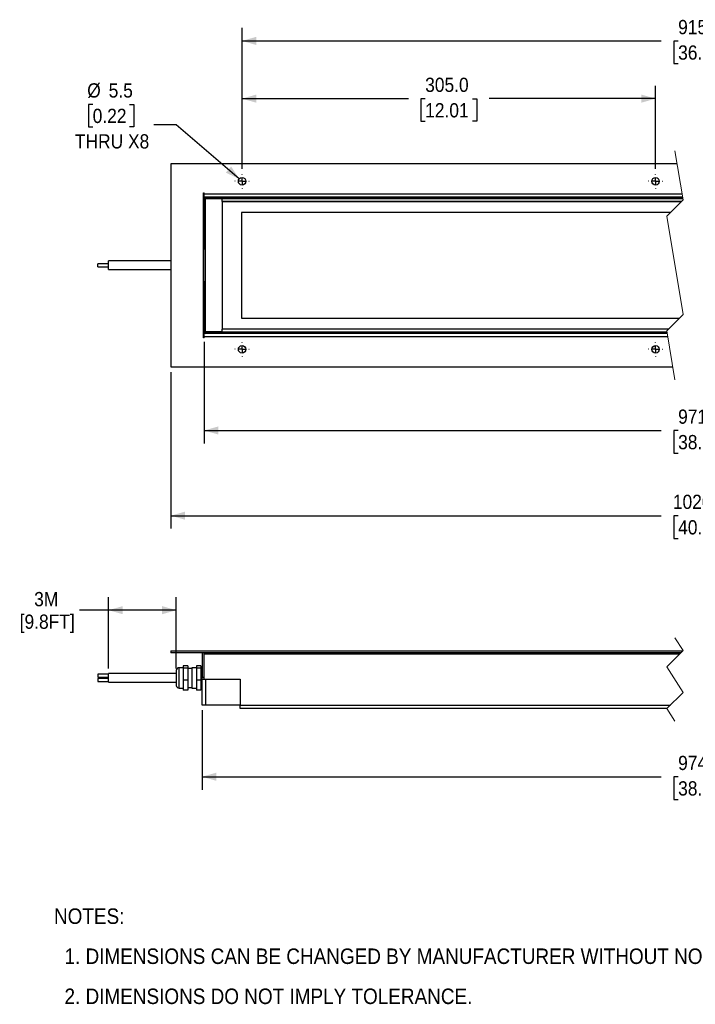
# Model space of a CAD drawing. Header units: millimetres. Extents: x 2 to 1295, y 0 to 827.
# Tile 1 of 2: x 2 to 501, y 35 to 762. Entities that reach past the tile are written whole.
import ezdxf

# ---------------------------------------------------------------- set-up
doc = ezdxf.new("R2010")
doc.units = ezdxf.units.MM
doc.header["$LTSCALE"] = 3
for name, pattern in [('SLD-Center', [19.05, 15.24, -1.27, 1.27, -1.27]), ('SLD-Dashed', [5.08, 2.54, 2.54]), ('SLD-Solid', [0])]:
    doc.linetypes.add(name, pattern=pattern)
doc.layers.add('CENTER', color=40, linetype='SLD-Center')
doc.layers.add('DIMENSIONS', color=140, linetype='SLD-Solid', lineweight=25)
doc.layers.add('TEXT', color=140, linetype='SLD-Solid', lineweight=25)
doc.styles.add('SLDTEXTSTYLE0', font='GOTHIC.TTF', dxfattribs={"width": 0.913})
doc.dimstyles.new('SLDDIMSTYLE0', dxfattribs={"dimtxt": 10.5, "dimasz": 10.5, "dimexe": 0, "dimexo": 0.0625, "dimgap": 2.625, "dimtad": 0, "dimtih": 1, "dimtoh": 1, "dimdec": 1, "dimrnd": 1e-09, "dimzin": 12, "dimdsep": 46, "dimtxsty": 'SLDTEXTSTYLE0', "dimsah": 1, "dimcen": 0.09, "dimadec": 0, "dimazin": 3, "dimtfac": 1, "dimtdec": 1, "dimtofl": 0, "dimtmove": 0, "dimatfit": 3, "dimfxl": 0, "dimfrac": 2, "dimtolj": 1, "dimtzin": 12, "dimarcsym": 0})
doc.dimstyles.new('SLDDIMSTYLE1', dxfattribs={"dimtxt": 10.5, "dimasz": 10.5, "dimexe": 0, "dimexo": 0.0625, "dimgap": 2.625, "dimtad": 0, "dimtih": 1, "dimtoh": 1, "dimdec": 1, "dimrnd": 1e-09, "dimzin": 4, "dimdsep": 46, "dimtxsty": 'SLDTEXTSTYLE0', "dimsah": 1, "dimcen": 0.09, "dimadec": 0, "dimazin": 1, "dimtfac": 1, "dimtdec": 1, "dimtofl": 0, "dimtmove": 0, "dimatfit": 3, "dimfxl": 0, "dimfrac": 2, "dimtolj": 1, "dimtzin": 12, "dimarcsym": 0})
doc.dimstyles.new('SLDDIMSTYLE2', dxfattribs={"dimtxt": 10.5, "dimasz": 10.5, "dimexe": 0, "dimexo": 0.0625, "dimgap": 2.625, "dimtad": 0, "dimtih": 1, "dimtoh": 1, "dimdec": 1, "dimrnd": 1e-09, "dimzin": 12, "dimdsep": 46, "dimtxsty": 'SLDTEXTSTYLE0', "dimsah": 1, "dimcen": 0, "dimadec": 0, "dimazin": 3, "dimtfac": 1, "dimtdec": 1, "dimtofl": 0, "dimtmove": 0, "dimatfit": 3, "dimfxl": 0, "dimfrac": 2, "dimtolj": 1, "dimtzin": 12, "dimarcsym": 0})

# ---------------------------------------------------------------- blocks, each defined once
blk = doc.blocks.new('SW_NOTE_0_2')
at = {"layer": 'TEXT', "color": 0, "char_height": 11.43, "attachment_point": 1, "style": 'SLDTEXTSTYLE0'}
for s, insert in [('NOTES:', (0, 14.6)), ('  1. DIMENSIONS CAN BE CHANGED BY MANUFACTURER WITHOUT NOTICE.', (0, -14.96)), ('  2. DIMENSIONS DO NOT IMPLY TOLERANCE.', (0, -44.52))]:
    blk.add_mtext(s, dxfattribs=dict(at, insert=insert))
blk = doc.blocks.new('_D_1')
at = {"layer": 'DIMENSIONS'}
for p, q in [((137.01, 252.28), (137.01, 193.63)), ((874.19, 252.28), (874.19, 193.63)), ((688.2, 208.41), (685.57, 203.16)), ((693.45, 197.91), (688.2, 208.41)), ((137.01, 203.16), (475.74, 203.16)), ((488.15, 203.08), (484.95, 203.08)), ((484.95, 203.08), (484.95, 186.41)), ((523.06, 203.08), (526.26, 203.08)), ((526.26, 203.08), (526.26, 186.41)), ((685.57, 203.16), (535.46, 203.16)), ((696.07, 203.16), (693.45, 197.91)), ((874.19, 203.16), (696.07, 203.16)), ((484.95, 186.41), (488.15, 186.41)), ((526.26, 186.41), (523.06, 186.41))]:
    blk.add_line(p, q, dxfattribs=at)
for points in [[(137.01, 203.16), (147.51, 200.16), (147.51, 206.16)], [(874.19, 203.16), (863.69, 206.16), (863.69, 200.16)]]:
    blk.add_solid(points, dxfattribs=at)
at = {"layer": 'DIMENSIONS', "char_height": 10.5, "attachment_point": 1, "style": 'SLDTEXTSTYLE0'}
for s, insert in [('974.0', (488.15, 218.62)), ('38.34', (488.15, 199.82))]:
    blk.add_mtext(s, dxfattribs=dict(at, insert=insert))
blk = doc.blocks.new('_D_2')
at = {"layer": 'DIMENSIONS'}
for p, q in [((68.01, 283.1), (68.01, 335.62)), ((118.01, 283.1), (118.01, 335.62)), ((68.01, 326.09), (46.57, 326.09)), ((118.01, 326.09), (68.01, 326.09))]:
    blk.add_line(p, q, dxfattribs=at)
for points in [[(68.01, 326.09), (78.51, 323.09), (78.51, 329.09)], [(118.01, 326.09), (107.51, 329.09), (107.51, 323.09)]]:
    blk.add_solid(points, dxfattribs=at)
at = {"layer": 'DIMENSIONS', "char_height": 10.5, "attachment_point": 1, "style": 'SLDTEXTSTYLE0'}
for s, insert in [('3M', (13.15, 339.51)), ('[9.8FT]', (2.48, 322.84))]:
    blk.add_mtext(s, dxfattribs=dict(at, insert=insert))
blk = doc.blocks.new('_D_5')
at = {"layer": 'DIMENSIONS'}
for p, q in [((114.01, 501.77), (114.01, 386.3)), ((897.23, 501.77), (897.23, 386.3)), ((694.84, 401.07), (692.21, 395.82)), ((700.09, 390.57), (694.84, 401.07)), ((114.01, 395.82), (475.76, 395.82)), ((488.16, 395.74), (484.97, 395.74)), ((484.97, 395.74), (484.97, 379.07)), ((523.08, 395.74), (526.28, 395.74)), ((526.28, 395.74), (526.28, 379.07)), ((692.21, 395.82), (535.48, 395.82)), ((702.71, 395.82), (700.09, 390.57)), ((897.23, 395.82), (702.71, 395.82)), ((484.97, 379.07), (488.16, 379.07)), ((526.28, 379.07), (523.08, 379.07))]:
    blk.add_line(p, q, dxfattribs=at)
for points in [[(114.01, 395.82), (124.51, 392.82), (124.51, 398.82)], [(897.23, 395.82), (886.73, 398.82), (886.73, 392.82)]]:
    blk.add_solid(points, dxfattribs=at)
at = {"layer": 'DIMENSIONS', "char_height": 10.5, "attachment_point": 1, "style": 'SLDTEXTSTYLE0'}
for s, insert in [('1020.0', (484.29, 411.29)), ('40.16', (488.16, 392.48))]:
    blk.add_mtext(s, dxfattribs=dict(at, insert=insert))
blk = doc.blocks.new('_D_6')
at = {"layer": 'DIMENSIONS'}
for p, q in [((138.51, 524.02), (138.51, 449.17)), ((872.69, 525.02), (872.69, 449.17)), ((138.51, 458.69), (475.74, 458.69)), ((488.15, 458.61), (484.95, 458.61)), ((484.95, 458.61), (484.95, 441.94)), ((523.06, 458.61), (526.26, 458.61)), ((526.26, 458.61), (526.26, 441.94)), ((685.19, 458.69), (535.46, 458.69)), ((687.81, 463.94), (685.19, 458.69)), ((693.06, 453.44), (687.81, 463.94)), ((695.69, 458.69), (693.06, 453.44)), ((872.69, 458.69), (695.69, 458.69)), ((484.95, 441.94), (488.15, 441.94)), ((526.26, 441.94), (523.06, 441.94))]:
    blk.add_line(p, q, dxfattribs=at)
for points in [[(138.51, 458.69), (149.01, 455.69), (149.01, 461.69)], [(872.69, 458.69), (862.19, 461.69), (862.19, 455.69)]]:
    blk.add_solid(points, dxfattribs=at)
at = {"layer": 'DIMENSIONS', "char_height": 10.5, "attachment_point": 1, "style": 'SLDTEXTSTYLE0'}
for s, insert in [('971.0', (488.15, 474.16)), ('38.23', (488.15, 455.35))]:
    blk.add_mtext(s, dxfattribs=dict(at, insert=insert))
blk = doc.blocks.new('_D_7')
at = {"layer": 'DIMENSIONS'}
for p, q in [((166.51, 651.68), (166.51, 755.71)), ((844.73, 651.68), (844.73, 755.71)), ((684.18, 751.43), (678.93, 740.93)), ((686.81, 746.18), (684.18, 751.43)), ((166.51, 746.18), (475.76, 746.18)), ((488.16, 746.1), (484.97, 746.1)), ((484.97, 746.1), (484.97, 729.43)), ((523.08, 746.1), (526.28, 746.1)), ((526.28, 746.1), (526.28, 729.43)), ((676.31, 746.18), (535.48, 746.18)), ((678.93, 740.93), (676.31, 746.18)), ((844.73, 746.18), (686.81, 746.18)), ((484.97, 729.43), (488.16, 729.43)), ((526.28, 729.43), (523.08, 729.43))]:
    blk.add_line(p, q, dxfattribs=at)
for points in [[(166.51, 746.18), (177.01, 743.18), (177.01, 749.18)], [(844.73, 746.18), (834.23, 749.18), (834.23, 743.18)]]:
    blk.add_solid(points, dxfattribs=at)
at = {"layer": 'DIMENSIONS', "char_height": 10.5, "attachment_point": 1, "style": 'SLDTEXTSTYLE0'}
for s, insert in [('915.0', (488.16, 761.65)), ('36.02', (488.16, 742.85))]:
    blk.add_mtext(s, dxfattribs=dict(at, insert=insert))
blk = doc.blocks.new('_D_9')
at = {"layer": 'DIMENSIONS'}
for p, q in [((166.51, 651.68), (166.51, 713.1)), ((471.51, 651.68), (471.51, 713.1)), ((166.51, 703.58), (289.15, 703.58)), ((301.56, 703.5), (298.36, 703.5)), ((298.36, 703.5), (298.36, 686.83)), ((336.47, 703.5), (339.67, 703.5)), ((339.67, 703.5), (339.67, 686.83)), ((471.51, 703.58), (348.87, 703.58)), ((298.36, 686.83), (301.56, 686.83)), ((339.67, 686.83), (336.47, 686.83))]:
    blk.add_line(p, q, dxfattribs=at)
for points in [[(166.51, 703.58), (177.01, 700.58), (177.01, 706.58)], [(471.51, 703.58), (461.01, 706.58), (461.01, 700.58)]]:
    blk.add_solid(points, dxfattribs=at)
at = {"layer": 'DIMENSIONS', "char_height": 10.5, "attachment_point": 1, "style": 'SLDTEXTSTYLE0'}
for s, insert in [('305.0', (301.56, 719.04)), ('12.01', (301.56, 700.24))]:
    blk.add_mtext(s, dxfattribs=dict(at, insert=insert))
blk = doc.blocks.new('_D_10')
at = {"layer": 'DIMENSIONS'}
for p, q in [((56.31, 699.35), (53.11, 699.35)), ((53.11, 699.35), (53.11, 682.68)), ((83.47, 699.35), (86.67, 699.35)), ((86.67, 699.35), (86.67, 682.68)), ((118.01, 684.22), (101.34, 684.22)), ((164.43, 644.37), (118.01, 684.22)), ((53.11, 682.68), (56.31, 682.68)), ((86.67, 682.68), (83.47, 682.68))]:
    blk.add_line(p, q, dxfattribs=at)
blk.add_solid([(164.43, 644.37), (158.41, 653.48), (154.51, 648.93)], dxfattribs=at)
at = {"layer": 'DIMENSIONS', "char_height": 10.5, "attachment_point": 1, "style": 'SLDTEXTSTYLE0'}
for s, insert in [('%%c', (52.28, 714.89)), ('5.5', (68.11, 714.89)), ('0.22', (56.31, 696.09)), ('THRU X8', (43.2, 677.29))]:
    blk.add_mtext(s, dxfattribs=dict(at, insert=insert))
blk = doc.blocks.new('SW_CENTERMARKSYMBOL_3')
at = {"layer": 'CENTER', "color": 0}
for p, q in [((-5.08, 0), (-5.29, 0)), ((0, 0), (-2.54, 0)), ((0, 5.08), (0, 5.29)), ((0, 0), (0, 2.54)), ((0, 0), (0, -2.54)), ((0, 0), (2.54, 0)), ((5.08, 0), (5.29, 0)), ((0, -5.08), (0, -5.29))]:
    blk.add_line(p, q, dxfattribs=at)
blk = doc.blocks.new('SW_CENTERMARKSYMBOL_4')
at = {"layer": 'CENTER', "color": 0}
for p, q in [((-5.08, 0), (-5.29, 0)), ((0, 0), (-2.54, 0)), ((0, 5.08), (0, 5.29)), ((0, 0), (0, 2.54)), ((0, 0), (0, -2.54)), ((0, 0), (2.54, 0)), ((5.08, 0), (5.29, 0)), ((0, -5.08), (0, -5.29))]:
    blk.add_line(p, q, dxfattribs=at)
blk = doc.blocks.new('SW_CENTERMARKSYMBOL_5')
at = {"layer": 'CENTER', "color": 0}
for p, q in [((-5.08, 0), (-5.29, 0)), ((0, 0), (-2.54, 0)), ((0, 5.08), (0, 5.29)), ((0, 0), (0, 2.54)), ((0, 0), (0, -2.54)), ((0, 0), (2.54, 0)), ((5.08, 0), (5.29, 0)), ((0, -5.08), (0, -5.29))]:
    blk.add_line(p, q, dxfattribs=at)
blk = doc.blocks.new('SW_CENTERMARKSYMBOL_6')
at = {"layer": 'CENTER', "color": 0}
for p, q in [((-5.08, 0), (-5.29, 0)), ((0, 0), (-2.54, 0)), ((0, 5.08), (0, 5.29)), ((0, 0), (0, 2.54)), ((0, 0), (0, -2.54)), ((0, 0), (2.54, 0)), ((5.08, 0), (5.29, 0)), ((0, -5.08), (0, -5.29))]:
    blk.add_line(p, q, dxfattribs=at)

msp = doc.modelspace()

# ---------------------------------------------------------------- linework, layer by layer
at = {"color": 7, "linetype": 'SLD-Dashed', "lineweight": 18}
for p, q in [((485.83, 665.1), (491.83, 628.84)), ((491.83, 628.84), (479.83, 616.84)), ((479.83, 616.84), (491.83, 544.31)), ((491.83, 544.31), (479.83, 532.31)), ((479.83, 532.31), (485.83, 496.05)), ((485.83, 305.62), (491.83, 296.23)), ((491.83, 296.23), (479.83, 284.23)), ((479.83, 284.23), (491.83, 265.46)), ((491.83, 265.46), (479.83, 253.46)), ((479.83, 253.46), (485.83, 244.07))]:
    msp.add_line(p, q, dxfattribs=at)
for p, q in [((114.01, 655.58), (114.01, 505.58)), ((487.4, 655.58), (114.01, 655.58)), ((138.01, 634.08), (138.51, 634.08)), ((138.01, 527.08), (138.01, 634.08)), ((138.01, 632.33), (138.51, 632.33)), ((138.51, 633.33), (138.51, 634.08)), ((138.51, 633.33), (491.09, 633.33)), ((138.51, 631.03), (138.51, 633.33)), ((138.51, 592.82), (138.51, 631.03)), ((491.5, 630.83), (138.51, 630.83)), ((139.01, 630.03), (139.51, 630.53)), ((139.01, 630.03), (139.01, 629.78)), ((139.01, 629.78), (139.01, 531.38)), ((139.51, 629.78), (139.01, 629.78)), ((139.51, 629.78), (139.51, 630.53)), ((151.51, 630.53), (139.51, 630.53)), ((139.51, 531.38), (139.51, 629.78)), ((139.51, 629.78), (151.51, 629.78)), ((151.51, 630.58), (151.51, 629.83)), ((491.54, 630.58), (151.51, 630.58)), ((151.51, 629.83), (151.51, 627.58)), ((151.51, 629.83), (491.66, 629.83)), ((490.57, 627.58), (151.51, 627.58)), ((151.81, 627.58), (151.81, 533.58)), ((152.01, 533.58), (152.01, 627.58)), ((152.01, 627.58), (490.57, 627.58)), ((165.01, 630.58), (165.01, 630.83)), ((166.01, 619.58), (166.01, 541.58)), ((482.57, 619.58), (166.01, 619.58)), ((139.01, 614.58), (138.51, 615.08)), ((138.51, 606.08), (139.01, 606.58)), ((138.01, 592.82), (138.51, 592.82)), ((139.01, 592.58), (138.01, 592.58)), ((138.51, 592.82), (138.51, 592.58)), ((68.01, 581.62), (60.01, 581.62)), ((60.01, 579.53), (60.01, 581.62)), ((114.01, 583.78), (68.01, 583.78)), ((68.01, 577.38), (68.01, 583.78)), ((60.01, 579.53), (68.01, 579.53)), ((60.01, 579.53), (68.01, 579.53)), ((60.01, 579.53), (60.01, 579.53)), ((68.01, 577.38), (114.01, 577.38)), ((138.01, 568.58), (139.01, 568.58)), ((138.51, 568.34), (138.01, 568.34)), ((138.51, 568.58), (138.51, 568.34)), ((138.51, 530.12), (138.51, 568.34)), ((139.01, 554.58), (138.51, 555.08)), ((138.51, 546.08), (139.01, 546.58)), ((166.01, 541.58), (489.09, 541.58)), ((139.01, 531.38), (139.51, 531.38)), ((139.01, 531.38), (139.01, 531.13)), ((139.01, 531.13), (139.51, 530.63)), ((139.51, 530.63), (139.51, 531.38)), ((151.51, 531.38), (139.51, 531.38)), ((139.51, 530.63), (151.51, 530.63)), ((481.09, 533.58), (151.51, 533.58)), ((151.51, 533.58), (151.51, 531.33)), ((479.99, 531.33), (151.51, 531.33)), ((151.51, 531.33), (151.51, 530.58)), ((151.51, 530.58), (480.12, 530.58)), ((481.09, 533.58), (152.01, 533.58)), ((165.01, 530.58), (165.01, 530.33)), ((138.51, 528.83), (138.01, 528.83)), ((138.51, 527.08), (138.01, 527.08)), ((480.16, 530.33), (138.51, 530.33)), ((138.51, 527.83), (138.51, 530.12)), ((138.51, 527.08), (138.51, 527.83)), ((480.57, 527.83), (138.51, 527.83)), ((114.01, 505.58), (484.25, 505.58)), ((114.01, 296.09), (114.01, 294.59)), ((114.01, 296.09), (491.69, 296.09)), ((490.19, 294.59), (114.01, 294.59)), ((137.01, 294.59), (137.01, 276.59)), ((138.51, 293.59), (138.51, 294.59)), ((489.19, 293.59), (138.51, 293.59)), ((138.51, 275.09), (138.51, 293.59)), ((138.51, 276.59), (138.51, 293.59)), ((123.01, 283.59), (120.01, 283.59)), ((120.01, 278.65), (120.01, 283.59)), ((126.51, 285.03), (123.01, 285.03)), ((123.01, 285.03), (123.01, 283.36)), ((126.51, 285.03), (126.51, 283.36)), ((133.01, 283.59), (129.51, 283.59)), ((129.51, 283.59), (129.51, 278.65)), ((136.01, 285.03), (133.01, 285.03)), ((133.01, 285.03), (133.01, 283.36)), ((136.01, 285.03), (136.01, 283.36)), ((137.01, 283.49), (136.01, 283.49)), ((68.01, 278.79), (60.01, 278.79)), ((60.01, 278.79), (60.01, 276.71)), ((60.01, 276.71), (68.01, 276.71)), ((118.01, 279.29), (68.01, 279.29)), ((68.01, 276.1), (68.01, 279.29)), ((118.01, 281.59), (118.01, 277.97)), ((118.01, 277.97), (118.01, 270.59)), ((120.01, 268.59), (120.01, 278.65)), ((126.51, 283.36), (123.01, 283.36)), ((123.01, 283.36), (123.01, 274.43)), ((126.51, 283.36), (126.51, 274.43)), ((129.51, 283.09), (126.51, 283.09)), ((129.51, 278.65), (129.51, 268.59)), ((136.01, 283.36), (133.01, 283.36)), ((133.01, 283.36), (133.01, 274.43)), ((136.01, 283.36), (136.01, 274.43)), ((137.01, 282.09), (136.71, 282.09)), ((136.71, 282.09), (136.71, 276.09)), ((137.01, 276.59), (138.51, 276.59)), ((137.01, 275.09), (137.01, 276.59)), ((68.01, 275.58), (60.01, 275.58)), ((60.01, 275.58), (60.01, 273.49)), ((60.01, 273.49), (68.01, 273.49)), ((68.01, 272.89), (68.01, 276.1)), ((68.01, 272.89), (118.01, 272.89)), ((126.51, 274.43), (123.01, 274.43)), ((123.01, 274.43), (123.01, 267.16)), ((126.51, 274.43), (126.51, 267.16)), ((126.51, 269.09), (129.51, 269.09)), ((136.01, 274.43), (133.01, 274.43)), ((133.01, 274.43), (133.01, 267.16)), ((136.01, 274.43), (136.01, 267.16)), ((136.71, 276.09), (136.71, 270.09)), ((136.71, 270.09), (137.01, 270.09)), ((137.01, 256.09), (137.01, 275.09)), ((137.01, 275.09), (138.51, 275.09)), ((138.51, 275.09), (165.01, 275.09)), ((139.51, 275.09), (165.01, 275.09)), ((139.51, 275.09), (139.51, 256.09)), ((165.01, 275.09), (165.01, 256.09)), ((120.01, 268.59), (123.01, 268.59)), ((126.51, 267.16), (123.01, 267.16)), ((129.51, 268.59), (133.01, 268.59)), ((136.01, 267.16), (133.01, 267.16)), ((136.01, 268.69), (137.01, 268.69)), ((139.51, 256.09), (137.01, 256.09)), ((165.01, 256.09), (139.51, 256.09)), ((165.01, 253.59), (165.01, 256.09)), ((165.01, 256.09), (482.47, 256.09)), ((479.97, 253.59), (165.01, 253.59))]:
    msp.add_line(p, q)
for centre in [(166.51, 642.58), (471.51, 642.58), (166.51, 518.58), (471.51, 518.58)]:
    msp.add_circle(centre, 2.75)
for centre, radius, start, end in [((139.51, 629.83), 1, 90.00116, 179.9997), ((139.51, 531.33), 1, 180.0003, 269.99884), ((120.01, 281.59), 2, 90.00026, 179.99962), ((120.01, 270.59), 2, 180.0004, 269.99972)]:
    msp.add_arc(centre, radius, start, end)

# ---------------------------------------------------------------- block references
at = {"layer": 'CENTER'}
for name, p in [('SW_CENTERMARKSYMBOL_3', (166.51, 642.58)), ('SW_CENTERMARKSYMBOL_6', (471.51, 642.58)), ('SW_CENTERMARKSYMBOL_4', (166.51, 518.58)), ('SW_CENTERMARKSYMBOL_5', (471.51, 518.58))]:
    msp.add_blockref(name, p, dxfattribs=at)
at = {"layer": 'TEXT'}
msp.add_blockref('SW_NOTE_0_2', (27.78, 91.39), dxfattribs=at)

# ---------------------------------------------------------------- dimensions: what is measured, and where the dimension line sits
at = {"layer": 'DIMENSIONS'}
for base, p1, p2, text, picture, middle in [((844.73, 746.18), (166.51, 647.87), (844.73, 647.87), '915.0', '_D_7', (505.62, 746.18)), ((874.19, 203.16), (137.01, 256.09), (874.19, 256.09), '974.0', '_D_1', (505.6, 203.16))]:
    dim = msp.add_linear_dim(base=base, p1=p1, p2=p2, angle=0, text=text, dimstyle='SLDDIMSTYLE1', dxfattribs=at)
    dim.commit()
    dim.dimension.update_dxf_attribs({"geometry": picture, "text_midpoint": middle, "dimtype": 160})
dim = msp.add_diameter_dim_2p(p1=(168.6, 640.78), p2=(164.43, 644.37), text='<>\\PTHRU X8', dimstyle='SLDDIMSTYLE2', dxfattribs=at)
dim.commit()
dim.dimension.update_dxf_attribs({"geometry": '_D_10', "text_midpoint": (69.89, 691.02), "dimtype": 163})
dim = msp.add_linear_dim(base=(471.51, 703.58), p1=(166.51, 647.87), p2=(471.51, 647.87), angle=0, dimstyle='SLDDIMSTYLE1', dxfattribs=at)
dim.commit()
dim.dimension.update_dxf_attribs({"geometry": '_D_9', "text_midpoint": (319.01, 703.58), "dimtype": 160})
for base, p1, p2, text, dimstyle, picture, middle in [((872.69, 458.69), (138.51, 527.83), (872.69, 528.83), '971.0', 'SLDDIMSTYLE1', '_D_6', (505.6, 458.69)), ((897.23, 395.82), (114.01, 505.58), (897.23, 505.58), '1020.0', 'SLDDIMSTYLE1', '_D_5', (505.62, 395.82)), ((68.01, 326.09), (118.01, 279.29), (68.01, 279.29), '3M\\P[9.8FT]', 'SLDDIMSTYLE0', '_D_2', (23.46, 326.09))]:
    dim = msp.add_linear_dim(base=base, p1=p1, p2=p2, text=text, dimstyle=dimstyle, dxfattribs=at)
    dim.commit()
    dim.dimension.update_dxf_attribs({"geometry": picture, "text_midpoint": middle, "dimtype": 160})

doc.saveas('drawing.dxf')
